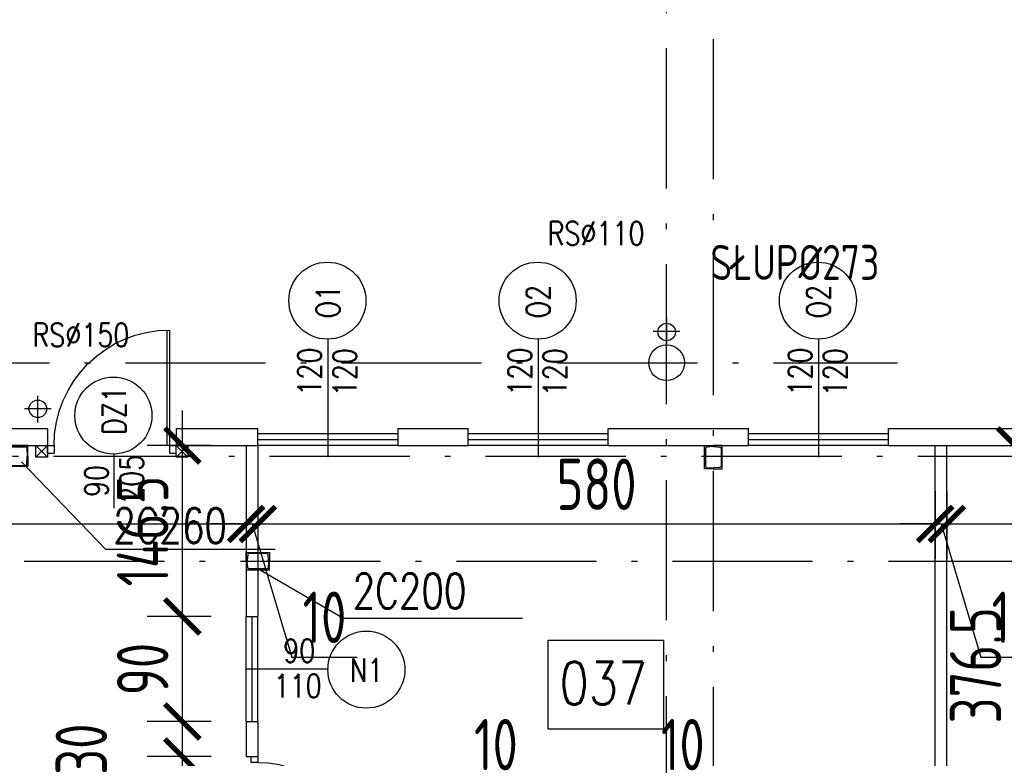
# Model space of a CAD drawing. Extents: x 153948 to 285449, y -89387 to -60195.
# Tile 59 of 101: x 254166 to 255010, y -75099 to -74466. Entities that reach past the tile are written whole.
import ezdxf
from ezdxf.enums import TextEntityAlignment as Align

# ---------------------------------------------------------------- set-up
doc = ezdxf.new("R2010")
doc.units = 0
doc.header["$LTSCALE"] = 100
doc.header["$MEASUREMENT"] = 0
doc.header["$PDMODE"] = 1
doc.linetypes.add('ACAD_ISO10W100', pattern=[18.5, 12, -3, 0.5, -3])
doc.layers.get('0').update_dxf_attribs({"linetype": 'CONTINUOUS'})
doc.layers.get('DEFPOINTS').update_dxf_attribs({"linetype": 'CONTINUOUS'})
for name, color, linetype in [('1', 2, 'CONTINUOUS'), ('ALUMINIUM', 5, 'CONTINUOUS'), ('DRZWI', 5, 'CONTINUOUS'), ('K-STA', 2, 'CONTINUOUS'), ('OKNA', 5, 'CONTINUOUS'), ('OPIS-POM', 2, 'CONTINUOUS'), ('OSIE', 8, 'ACAD_ISO10W100'), ('PANELE', 3, 'CONTINUOUS'), ('R-----OP', 2, 'CONTINUOUS'), ('RYNNY', 2, 'CONTINUOUS'), ('SCIANY-GK', 11, 'CONTINUOUS'), ('TEXT', 11, 'CONTINUOUS'), ('WYMIARY', 1, 'CONTINUOUS')]:
    doc.layers.add(name, color=color, linetype=linetype)
doc.styles.add('DYBY-NORMALNY-0-8-N', font='ROMANS.SHX', dxfattribs={"width": 0.8})
doc.styles.add('STYLE2', font='isocp.shx', dxfattribs={"width": 0.8})
doc.styles.add('TXT3', font='SIMPLEX.SHX', dxfattribs={"width": 0.75, "height": 40})
doc.dimstyles.new('KRESKI_100', dxfattribs={"dimscale": 20, "dimtxt": 2.2, "dimasz": 1.5, "dimexe": 1.5, "dimexo": 1.5, "dimgap": 0.6, "dimtad": 1, "dimdec": 1, "dimrnd": 0.5, "dimdsep": 46, "dimtxsty": 'STYLE2', "dimblk1": 'ARCHTICK', "dimblk2": 'ARCHTICK', "dimsah": 1, "dimcen": 2.5, "dimdle": 1.5, "dimclrd": 10, "dimclre": 10, "dimclrt": 15, "dimadec": 0, "dimazin": 0, "dimtfac": 1, "dimtdec": 1, "dimtmove": 1, "dimatfit": 3, "dimldrblk": 'ARCHTICK', "dimfxl": 1.5, "dimfxlon": 1, "dimtolj": 1, "dimtzin": 0, "dimarcsym": 0})

# ---------------------------------------------------------------- blocks, each defined once
blk = doc.blocks.new('SC260X2')
at = {"layer": '1'}
for points in [[(-13, 9), (-13, 0), (-12.4, 0), (-12.08, 6.99, -0.401015), (-11.08, 7.95), (11.08, 7.95, -0.401015), (12.08, 6.99), (12.4, 0), (13, 0), (13, 9)], [(-13, -9), (-13, 0), (-12.4, 0), (-12.08, -6.99, 0.401015), (-11.08, -7.95), (11.08, -7.95, 0.401015), (12.08, -6.99), (12.4, 0), (13, 0), (13, -9)]]:
    blk.add_lwpolyline(points, format="xyb", close=True, dxfattribs=at)
blk = doc.blocks.new('SC200X2')
at = {"layer": '1'}
for points in [[(-10, 7.5), (-10, 0), (-9.7, 0, 0.391021), (-9.11, 0.55), (-8.71, 5.56, -0.391021), (-7.56, 6.62), (7.56, 6.62, -0.391021), (8.71, 5.56), (9.11, 0.55, 0.391021), (9.7, 0), (10, 0), (10, 7.5)], [(-10, -7.5), (-10, 0), (-9.7, 0, -0.391021), (-9.11, -0.55), (-8.71, -5.56, 0.391021), (-7.56, -6.62), (7.56, -6.62, 0.391021), (8.71, -5.56), (9.11, -0.55, -0.391021), (9.7, 0), (10, 0), (10, -7.5)]]:
    blk.add_lwpolyline(points, format="xyb", close=True, dxfattribs=at)
blk = doc.blocks.new('D110')
at = {"layer": 'ALUMINIUM'}
for p, q in [((0, 0), (5.5, 0)), ((0, 0), (0, -6.6)), ((5.5, -6.55), (5.5, 0)), ((104.52, 0.05), (104.52, -6.55)), ((104.52, 0.05), (110.02, 0.05)), ((110.02, 0.05), (110.02, -6.55)), ((0, -6.6), (5.5, -6.6)), ((104.52, -6.55), (102.3, -6.55)), ((102.3, -6.55), (102.3, -105.53)), ((104.5, -6.55), (104.5, -105.55)), ((104.52, -6.55), (110.02, -6.55))]:
    blk.add_line(p, q, dxfattribs=at)
blk.add_arc((104.5, -6.55), 99, 180, 270, dxfattribs=at)
blk = doc.blocks.new('O120')
at = {"layer": 'OKNA', "ltscale": 0.1}
for p, q in [((0, 10), (120, 10)), ((0, 10), (0, 0)), ((120, 10), (120, 0)), ((0, 5), (120, 5)), ((0, 0), (120, 0))]:
    blk.add_line(p, q, dxfattribs=at)
blk = doc.blocks.new('D100')
at = {"layer": 'ALUMINIUM'}
for p, q in [((0, 0), (0, -6)), ((0, 0), (5, 0)), ((5, -5.96), (5, 0)), ((95.02, 0.04), (100.02, 0.04)), ((95.02, 0.04), (95.02, -5.96)), ((100.02, 0.04), (100.02, -5.96)), ((0, -6), (5, -6)), ((93, -5.96), (93, -95.93)), ((95.02, -5.96), (93, -5.96)), ((95, -5.96), (95, -95.96)), ((95.02, -5.96), (100.02, -5.96))]:
    blk.add_line(p, q, dxfattribs=at)
blk.add_arc((95, -5.96), 90, 180, 270, dxfattribs=at)
blk = doc.blocks.new('_ARCHTICK')
at = {"color": 0, "linetype": 'ByBlock', "const_width": 0.15}
blk.add_lwpolyline([(-0.5, -0.5), (0.5, 0.5)], dxfattribs=at)
blk = doc.blocks.new('*D81')
at = {"layer": 'DEFPOINTS', "color": 0, "ltscale": 0.1, "transparency": 16777216}
for p in [(260307.9, -71946.96), (248692.9, -74816.05), (260307.9, -74816.05)]:
    blk.add_point(p, dxfattribs=at)
at = {"layer": 'WYMIARY', "color": 10, "lineweight": -2, "ltscale": 0.1, "transparency": 16777216}
for p, q in [((248692.9, -71976.96), (248692.9, -71916.96)), ((260307.9, -71976.96), (260307.9, -71916.96)), ((248662.9, -71946.96), (260337.9, -71946.96))]:
    blk.add_line(p, q, dxfattribs=at)
at = {"layer": 'WYMIARY', "color": 10, "lineweight": -2, "ltscale": 0.1, "transparency": 16777216, "xscale": 30, "yscale": 30, "zscale": 30, "rotation": 180}
blk.add_blockref('_ARCHTICK', (248692.9, -71946.96), dxfattribs=at)
at = {"layer": 'WYMIARY', "color": 10, "lineweight": -2, "ltscale": 0.1, "transparency": 16777216, "xscale": 30, "yscale": 30, "zscale": 30}
blk.add_blockref('_ARCHTICK', (260307.9, -71946.96), dxfattribs=at)
at = {"layer": 'WYMIARY', "color": 15, "ltscale": 0.1, "transparency": 16777216, "insert": (254500.4, -71912.96), "char_height": 44, "attachment_point": 5, "style": 'STYLE2'}
blk.add_mtext('\\A1;11615', dxfattribs=at)
blk = doc.blocks.new('*D86')
at = {"layer": 'DEFPOINTS', "color": 0, "ltscale": 0.1, "transparency": 16777216}
for p in [(254550.4, -72026.96), (254550.4, -72106.96), (254670.4, -74816.05)]:
    blk.add_point(p, dxfattribs=at)
at = {"layer": 'WYMIARY', "color": 10, "lineweight": -2, "ltscale": 0.1, "transparency": 16777216}
for p, q in [((254550.4, -72056.96), (254550.4, -71996.96)), ((254670.4, -72056.96), (254670.4, -71996.96)), ((254700.4, -72026.96), (254520.4, -72026.96))]:
    blk.add_line(p, q, dxfattribs=at)
at = {"layer": 'WYMIARY', "color": 10, "lineweight": -2, "ltscale": 0.1, "transparency": 16777216, "xscale": 30, "yscale": 30, "zscale": 30, "rotation": 180}
blk.add_blockref('_ARCHTICK', (254550.4, -72026.96), dxfattribs=at)
at = {"layer": 'WYMIARY', "color": 10, "lineweight": -2, "ltscale": 0.1, "transparency": 16777216, "xscale": 30, "yscale": 30, "zscale": 30}
blk.add_blockref('_ARCHTICK', (254670.4, -72026.96), dxfattribs=at)
at = {"layer": 'WYMIARY', "color": 15, "ltscale": 0.1, "transparency": 16777216, "insert": (254610.4, -71992.95), "char_height": 44, "attachment_point": 5, "style": 'STYLE2'}
blk.add_mtext('\\A1;120', dxfattribs=at)
blk = doc.blocks.new('*D91')
at = {"layer": 'DEFPOINTS', "color": 0, "ltscale": 0.1, "transparency": 16777216}
for p in [(254020.4, -72026.96), (254020.4, -72106.96), (254190.4, -74816.05)]:
    blk.add_point(p, dxfattribs=at)
at = {"layer": 'WYMIARY', "color": 10, "lineweight": -2, "ltscale": 0.1, "transparency": 16777216}
for p, q in [((254020.4, -72056.96), (254020.4, -71996.96)), ((254190.4, -72056.96), (254190.4, -71996.96)), ((254220.4, -72026.96), (253990.4, -72026.96))]:
    blk.add_line(p, q, dxfattribs=at)
at = {"layer": 'WYMIARY', "color": 10, "lineweight": -2, "ltscale": 0.1, "transparency": 16777216, "xscale": 30, "yscale": 30, "zscale": 30, "rotation": 180}
blk.add_blockref('_ARCHTICK', (254020.4, -72026.96), dxfattribs=at)
at = {"layer": 'WYMIARY', "color": 10, "lineweight": -2, "ltscale": 0.1, "transparency": 16777216, "xscale": 30, "yscale": 30, "zscale": 30}
blk.add_blockref('_ARCHTICK', (254190.4, -72026.96), dxfattribs=at)
at = {"layer": 'WYMIARY', "color": 15, "ltscale": 0.1, "transparency": 16777216, "insert": (254105.4, -71992.96), "char_height": 44, "attachment_point": 5, "style": 'STYLE2'}
blk.add_mtext('\\A1;170', dxfattribs=at)
blk = doc.blocks.new('*D145')
at = {"layer": 'DEFPOINTS', "color": 0, "ltscale": 0.1, "transparency": 16777216}
for p in [(252770.4, -74839.55), (254360.4, -74839.55), (254360.4, -74897.7)]:
    blk.add_point(p, dxfattribs=at)
at = {"layer": 'WYMIARY', "color": 10, "lineweight": -2, "ltscale": 0.1, "transparency": 16777216}
for p, q in [((252770.4, -74869.55), (252770.4, -74927.7)), ((254360.4, -74869.55), (254360.4, -74927.7)), ((252740.4, -74897.7), (254390.4, -74897.7))]:
    blk.add_line(p, q, dxfattribs=at)
at = {"layer": 'WYMIARY', "color": 10, "lineweight": -2, "ltscale": 0.1, "transparency": 16777216, "xscale": 30, "yscale": 30, "zscale": 30, "rotation": 180}
blk.add_blockref('_ARCHTICK', (252770.4, -74897.7), dxfattribs=at)
at = {"layer": 'WYMIARY', "color": 10, "lineweight": -2, "ltscale": 0.1, "transparency": 16777216, "xscale": 30, "yscale": 30, "zscale": 30}
blk.add_blockref('_ARCHTICK', (254360.4, -74897.7), dxfattribs=at)
at = {"layer": 'WYMIARY', "color": 15, "ltscale": 0.1, "transparency": 16777216, "insert": (253488.69, -74838.2), "char_height": 44, "attachment_point": 5, "style": 'STYLE2'}
blk.add_mtext('\\A1;1590', dxfattribs=at)
blk = doc.blocks.new('*D146')
at = {"layer": 'DEFPOINTS', "color": 0, "ltscale": 0.1, "transparency": 16777216}
for p in [(254360.4, -74839.55), (254370.4, -74839.55), (254370.4, -74897.7)]:
    blk.add_point(p, dxfattribs=at)
at = {"layer": 'WYMIARY', "color": 10, "lineweight": -2, "ltscale": 0.1, "transparency": 16777216}
for p, q in [((254360.4, -74869.55), (254360.4, -74927.7)), ((254370.4, -74869.55), (254370.4, -74927.7)), ((254360.4, -74897.7), (254330.4, -74897.7)), ((254360.4, -74897.7), (254370.4, -74897.7)), ((254360.4, -74897.7), (254370.4, -74897.7)), ((254365.4, -74897.7), (254399.6, -75011.7)), ((254370.4, -74897.7), (254400.4, -74897.7)), ((254399.6, -75011.7), (254455.31, -75011.7))]:
    blk.add_line(p, q, dxfattribs=at)
at = {"layer": 'WYMIARY', "color": 10, "lineweight": -2, "ltscale": 0.1, "transparency": 16777216, "xscale": 30, "yscale": 30, "zscale": 30}
blk.add_blockref('_ARCHTICK', (254360.4, -74897.7), dxfattribs=at)
at = {"layer": 'WYMIARY', "color": 10, "lineweight": -2, "ltscale": 0.1, "transparency": 16777216, "xscale": 30, "yscale": 30, "zscale": 30, "rotation": 180}
blk.add_blockref('_ARCHTICK', (254370.4, -74897.7), dxfattribs=at)
at = {"layer": 'WYMIARY', "color": 15, "ltscale": 0.1, "transparency": 16777216, "insert": (254427.46, -74977.7), "char_height": 44, "attachment_point": 5, "style": 'STYLE2'}
blk.add_mtext('\\A1;10', dxfattribs=at)
blk = doc.blocks.new('*D147')
at = {"layer": 'DEFPOINTS', "color": 0, "ltscale": 0.1, "transparency": 16777216}
for p in [(254370.4, -74839.55), (254950.4, -74839.55), (254950.4, -74897.7)]:
    blk.add_point(p, dxfattribs=at)
at = {"layer": 'WYMIARY', "color": 10, "lineweight": -2, "ltscale": 0.1, "transparency": 16777216}
for p, q in [((254370.4, -74869.55), (254370.4, -74927.7)), ((254950.4, -74869.55), (254950.4, -74927.7)), ((254340.4, -74897.7), (254980.4, -74897.7))]:
    blk.add_line(p, q, dxfattribs=at)
at = {"layer": 'WYMIARY', "color": 10, "lineweight": -2, "ltscale": 0.1, "transparency": 16777216, "xscale": 30, "yscale": 30, "zscale": 30, "rotation": 180}
blk.add_blockref('_ARCHTICK', (254370.4, -74897.7), dxfattribs=at)
at = {"layer": 'WYMIARY', "color": 10, "lineweight": -2, "ltscale": 0.1, "transparency": 16777216, "xscale": 30, "yscale": 30, "zscale": 30}
blk.add_blockref('_ARCHTICK', (254950.4, -74897.7), dxfattribs=at)
at = {"layer": 'WYMIARY', "color": 15, "ltscale": 0.1, "transparency": 16777216, "insert": (254660.4, -74863.7), "char_height": 44, "attachment_point": 5, "style": 'STYLE2'}
blk.add_mtext('\\A1;580', dxfattribs=at)
blk = doc.blocks.new('*D148')
at = {"layer": 'DEFPOINTS', "color": 0, "ltscale": 0.1, "transparency": 16777216}
for p in [(254950.4, -74839.55), (254960.4, -74839.55), (254960.4, -74897.7)]:
    blk.add_point(p, dxfattribs=at)
at = {"layer": 'WYMIARY', "color": 10, "lineweight": -2, "ltscale": 0.1, "transparency": 16777216}
for p, q in [((254950.4, -74869.55), (254950.4, -74927.7)), ((254960.4, -74869.55), (254960.4, -74927.7)), ((254950.4, -74897.7), (254920.4, -74897.7)), ((254950.4, -74897.7), (254960.4, -74897.7)), ((254950.4, -74897.7), (254960.4, -74897.7)), ((254955.4, -74897.7), (254989.6, -75011.7)), ((254960.4, -74897.7), (254990.4, -74897.7)), ((254989.6, -75011.7), (255045.31, -75011.7))]:
    blk.add_line(p, q, dxfattribs=at)
at = {"layer": 'WYMIARY', "color": 10, "lineweight": -2, "ltscale": 0.1, "transparency": 16777216, "xscale": 30, "yscale": 30, "zscale": 30}
blk.add_blockref('_ARCHTICK', (254950.4, -74897.7), dxfattribs=at)
at = {"layer": 'WYMIARY', "color": 10, "lineweight": -2, "ltscale": 0.1, "transparency": 16777216, "xscale": 30, "yscale": 30, "zscale": 30, "rotation": 180}
blk.add_blockref('_ARCHTICK', (254960.4, -74897.7), dxfattribs=at)
at = {"layer": 'WYMIARY', "color": 15, "ltscale": 0.1, "transparency": 16777216, "insert": (255017.46, -74977.7), "char_height": 44, "attachment_point": 5, "style": 'STYLE2'}
blk.add_mtext('\\A1;10', dxfattribs=at)
blk = doc.blocks.new('*D149')
at = {"layer": 'DEFPOINTS', "color": 0, "ltscale": 0.1, "transparency": 16777216}
for p in [(254960.4, -74839.55), (255220.4, -74839.55), (255220.4, -74897.7)]:
    blk.add_point(p, dxfattribs=at)
at = {"layer": 'WYMIARY', "color": 10, "lineweight": -2, "ltscale": 0.1, "transparency": 16777216}
for p, q in [((254960.4, -74869.55), (254960.4, -74927.7)), ((255220.4, -74869.55), (255220.4, -74927.7)), ((254930.4, -74897.7), (255250.4, -74897.7))]:
    blk.add_line(p, q, dxfattribs=at)
at = {"layer": 'WYMIARY', "color": 10, "lineweight": -2, "ltscale": 0.1, "transparency": 16777216, "xscale": 30, "yscale": 30, "zscale": 30, "rotation": 180}
blk.add_blockref('_ARCHTICK', (254960.4, -74897.7), dxfattribs=at)
at = {"layer": 'WYMIARY', "color": 10, "lineweight": -2, "ltscale": 0.1, "transparency": 16777216, "xscale": 30, "yscale": 30, "zscale": 30}
blk.add_blockref('_ARCHTICK', (255220.4, -74897.7), dxfattribs=at)
at = {"layer": 'WYMIARY', "color": 15, "ltscale": 0.1, "transparency": 16777216, "insert": (255090.4, -74863.7), "char_height": 44, "attachment_point": 5, "style": 'STYLE2'}
blk.add_mtext('\\A1;260', dxfattribs=at)
blk = doc.blocks.new('*D188')
at = {"layer": 'DEFPOINTS', "color": 0, "ltscale": 0.1, "transparency": 16777216}
for p in [(254530.4, -75190.81), (254520.4, -75217.05), (254530.4, -75217.05)]:
    blk.add_point(p, dxfattribs=at)
at = {"layer": 'WYMIARY', "color": 10, "lineweight": -2, "ltscale": 0.1, "transparency": 16777216}
for p, q in [((254525.4, -75190.81), (254546.4, -75120.81)), ((254546.4, -75120.81), (254602.11, -75120.81)), ((254520.4, -75190.81), (254520.4, -75160.81)), ((254530.4, -75190.81), (254530.4, -75160.81)), ((254520.4, -75190.81), (254490.4, -75190.81)), ((254520.4, -75190.81), (254530.4, -75190.81)), ((254520.4, -75190.81), (254530.4, -75190.81)), ((254530.4, -75190.81), (254560.4, -75190.81))]:
    blk.add_line(p, q, dxfattribs=at)
at = {"layer": 'WYMIARY', "color": 10, "lineweight": -2, "ltscale": 0.1, "transparency": 16777216, "xscale": 30, "yscale": 30, "zscale": 30}
blk.add_blockref('_ARCHTICK', (254520.4, -75190.81), dxfattribs=at)
at = {"layer": 'WYMIARY', "color": 10, "lineweight": -2, "ltscale": 0.1, "transparency": 16777216, "xscale": 30, "yscale": 30, "zscale": 30, "rotation": 180}
blk.add_blockref('_ARCHTICK', (254530.4, -75190.81), dxfattribs=at)
at = {"layer": 'WYMIARY', "color": 15, "ltscale": 0.1, "transparency": 16777216, "insert": (254574.26, -75086.81), "char_height": 44, "attachment_point": 5, "style": 'STYLE2'}
blk.add_mtext('\\A1;10', dxfattribs=at)
blk = doc.blocks.new('*D190')
at = {"layer": 'DEFPOINTS', "color": 0, "ltscale": 0.1, "transparency": 16777216}
for p in [(254690.4, -75190.81), (254680.4, -75217.05), (254690.4, -75217.05)]:
    blk.add_point(p, dxfattribs=at)
at = {"layer": 'WYMIARY', "color": 10, "lineweight": -2, "ltscale": 0.1, "transparency": 16777216}
for p, q in [((254685.4, -75190.81), (254706.4, -75120.81)), ((254706.4, -75120.81), (254762.11, -75120.81)), ((254680.4, -75190.81), (254680.4, -75160.81)), ((254690.4, -75190.81), (254690.4, -75160.81)), ((254680.4, -75190.81), (254650.4, -75190.81)), ((254680.4, -75190.81), (254690.4, -75190.81)), ((254680.4, -75190.81), (254690.4, -75190.81)), ((254690.4, -75190.81), (254720.4, -75190.81))]:
    blk.add_line(p, q, dxfattribs=at)
at = {"layer": 'WYMIARY', "color": 10, "lineweight": -2, "ltscale": 0.1, "transparency": 16777216, "xscale": 30, "yscale": 30, "zscale": 30}
blk.add_blockref('_ARCHTICK', (254680.4, -75190.81), dxfattribs=at)
at = {"layer": 'WYMIARY', "color": 10, "lineweight": -2, "ltscale": 0.1, "transparency": 16777216, "xscale": 30, "yscale": 30, "zscale": 30, "rotation": 180}
blk.add_blockref('_ARCHTICK', (254690.4, -75190.81), dxfattribs=at)
at = {"layer": 'WYMIARY', "color": 15, "ltscale": 0.1, "transparency": 16777216, "insert": (254734.26, -75086.81), "char_height": 44, "attachment_point": 5, "style": 'STYLE2'}
blk.add_mtext('\\A1;10', dxfattribs=at)
blk = doc.blocks.new('*D193')
at = {"layer": 'DEFPOINTS', "color": 0, "ltscale": 0.1, "transparency": 16777216}
for p in [(254305.75, -75097), (254360.4, -75097), (254360.4, -75197.05)]:
    blk.add_point(p, dxfattribs=at)
at = {"layer": 'WYMIARY', "color": 10, "lineweight": -2, "ltscale": 0.1, "transparency": 16777216}
for p, q in [((254305.75, -75227.05), (254305.75, -75067)), ((254330.4, -75097), (254275.75, -75097)), ((254330.4, -75197.05), (254275.75, -75197.05))]:
    blk.add_line(p, q, dxfattribs=at)
at = {"layer": 'WYMIARY', "color": 10, "lineweight": -2, "ltscale": 0.1, "transparency": 16777216, "xscale": 30, "yscale": 30, "zscale": 30}
for p, rotation in [((254305.75, -75097), 90), ((254305.75, -75197.05), 270)]:
    blk.add_blockref('_ARCHTICK', p, dxfattribs=dict(at, rotation=rotation))
at = {"layer": 'WYMIARY', "color": 15, "ltscale": 0.1, "transparency": 16777216, "insert": (254271.75, -75147.02), "char_height": 44, "attachment_point": 5, "rotation": 90, "style": 'STYLE2'}
blk.add_mtext('\\A1;100', dxfattribs=at)
blk = doc.blocks.new('*D194')
at = {"layer": 'DEFPOINTS', "color": 0, "ltscale": 0.1, "transparency": 16777216}
for p in [(254305.75, -75067.05), (254360.4, -75067.05), (254360.4, -75097)]:
    blk.add_point(p, dxfattribs=at)
at = {"layer": 'WYMIARY', "color": 10, "lineweight": -2, "ltscale": 0.1, "transparency": 16777216}
for p, q in [((254305.75, -75127), (254305.75, -75037.05)), ((254330.4, -75067.05), (254275.75, -75067.05)), ((254330.4, -75097), (254275.75, -75097))]:
    blk.add_line(p, q, dxfattribs=at)
at = {"layer": 'WYMIARY', "color": 10, "lineweight": -2, "ltscale": 0.1, "transparency": 16777216, "xscale": 30, "yscale": 30, "zscale": 30}
for p, rotation in [((254305.75, -75067.05), 90), ((254305.75, -75097), 270)]:
    blk.add_blockref('_ARCHTICK', p, dxfattribs=dict(at, rotation=rotation))
at = {"layer": 'WYMIARY', "color": 15, "ltscale": 0.1, "transparency": 16777216, "insert": (254219.25, -75090.67), "char_height": 44, "attachment_point": 5, "rotation": 90, "style": 'STYLE2'}
blk.add_mtext('\\A1;30', dxfattribs=at)
blk = doc.blocks.new('*D195')
at = {"layer": 'DEFPOINTS', "color": 0, "ltscale": 0.1, "transparency": 16777216}
for p in [(254305.75, -74977.05), (254360.4, -74977.05), (254360.4, -75067.05)]:
    blk.add_point(p, dxfattribs=at)
at = {"layer": 'WYMIARY', "color": 10, "lineweight": -2, "ltscale": 0.1, "transparency": 16777216}
for p, q in [((254305.75, -75097.05), (254305.75, -74947.05)), ((254330.4, -74977.05), (254275.75, -74977.05)), ((254330.4, -75067.05), (254275.75, -75067.05))]:
    blk.add_line(p, q, dxfattribs=at)
at = {"layer": 'WYMIARY', "color": 10, "lineweight": -2, "ltscale": 0.1, "transparency": 16777216, "xscale": 30, "yscale": 30, "zscale": 30}
for p, rotation in [((254305.75, -74977.05), 90), ((254305.75, -75067.05), 270)]:
    blk.add_blockref('_ARCHTICK', p, dxfattribs=dict(at, rotation=rotation))
at = {"layer": 'WYMIARY', "color": 15, "ltscale": 0.1, "transparency": 16777216, "insert": (254271.75, -75022.05), "char_height": 44, "attachment_point": 5, "rotation": 90, "style": 'STYLE2'}
blk.add_mtext('\\A1;90', dxfattribs=at)
blk = doc.blocks.new('*D196')
at = {"layer": 'DEFPOINTS', "color": 0, "ltscale": 0.1, "transparency": 16777216}
for p in [(254305.75, -74830.55), (254360.4, -74830.55), (254360.4, -74977.05)]:
    blk.add_point(p, dxfattribs=at)
at = {"layer": 'WYMIARY', "color": 10, "lineweight": -2, "ltscale": 0.1, "transparency": 16777216}
for p, q in [((254305.75, -75007.05), (254305.75, -74800.55)), ((254330.4, -74830.55), (254275.75, -74830.55)), ((254330.4, -74977.05), (254275.75, -74977.05))]:
    blk.add_line(p, q, dxfattribs=at)
at = {"layer": 'WYMIARY', "color": 10, "lineweight": -2, "ltscale": 0.1, "transparency": 16777216, "xscale": 30, "yscale": 30, "zscale": 30}
for p, rotation in [((254305.75, -74830.55), 90), ((254305.75, -74977.05), 270)]:
    blk.add_blockref('_ARCHTICK', p, dxfattribs=dict(at, rotation=rotation))
at = {"layer": 'WYMIARY', "color": 15, "ltscale": 0.1, "transparency": 16777216, "insert": (254271.75, -74903.8), "char_height": 44, "attachment_point": 5, "rotation": 90, "style": 'STYLE2'}
blk.add_mtext('\\A1;146.5', dxfattribs=at)
blk = doc.blocks.new('*D200')
at = {"layer": 'DEFPOINTS', "color": 0, "ltscale": 0.1, "transparency": 16777216}
for p in [(254960.4, -74830.55), (254950.4, -75207.05), (255018.96, -75207.05)]:
    blk.add_point(p, dxfattribs=at)
at = {"layer": 'WYMIARY', "color": 10, "lineweight": -2, "ltscale": 0.1, "transparency": 16777216}
for p, q in [((255018.96, -74800.55), (255018.96, -75237.05)), ((254990.4, -74830.55), (255048.96, -74830.55)), ((254988.96, -75207.05), (255048.96, -75207.05))]:
    blk.add_line(p, q, dxfattribs=at)
at = {"layer": 'WYMIARY', "color": 10, "lineweight": -2, "ltscale": 0.1, "transparency": 16777216, "xscale": 30, "yscale": 30, "zscale": 30}
for p, rotation in [((255018.96, -74830.55), 90), ((255018.96, -75207.05), 270)]:
    blk.add_blockref('_ARCHTICK', p, dxfattribs=dict(at, rotation=rotation))
at = {"layer": 'WYMIARY', "color": 15, "ltscale": 0.1, "transparency": 16777216, "insert": (254984.96, -75018.8), "char_height": 44, "attachment_point": 5, "rotation": 90, "style": 'STYLE2'}
blk.add_mtext('\\A1;376.5', dxfattribs=at)

msp = doc.modelspace()

# ---------------------------------------------------------------- linework, layer by layer
at = {"layer": 'ALUMINIUM', "ltscale": 0.1}
for p, q in [((254360.4, -75067.05), (254360.4, -74977.05)), ((254360.4, -74977.05), (254370.43, -74977.05)), ((254365.4, -75067.05), (254365.4, -74977.05)), ((254370.4, -75067.05), (254370.4, -74977.05)), ((254360.4, -75067.05), (254370.4, -75067.05))]:
    msp.add_line(p, q, dxfattribs=at)
at = {"layer": 'K-STA', "ltscale": 0.1}
for p, q in [((254190.35, -74840.45), (254180.35, -74830.45)), ((254190.35, -74830.45), (254180.35, -74840.45)), ((254310.38, -74830.5), (254300.38, -74840.5)), ((254310.38, -74840.5), (254300.38, -74830.5))]:
    msp.add_line(p, q, dxfattribs=at)
at = {"layer": 'K-STA'}
for points in [[(254190.35, -74840.45), (254180.35, -74840.45), (254180.35, -74830.45), (254190.35, -74830.45)], [(254310.38, -74840.5), (254300.38, -74840.5), (254300.38, -74830.5), (254310.38, -74830.5)]]:
    msp.add_lwpolyline(points, close=True, dxfattribs=at)
msp.add_circle((254720.4, -74759.55), 15.3, dxfattribs=at)
at = {"layer": 'OPIS-POM'}
msp.add_lwpolyline([(254619.12, -74997.29), (254717.79, -74997.29), (254717.79, -75073.61), (254619.12, -75073.61)], close=True, dxfattribs=at)
at = {"layer": 'OSIE', "ltscale": 0.1}
for p, q in [((254720.4, -75165.16), (254720.4, -72442.49)), ((254760.4, -74482.32), (254760.4, -75469.12)), ((254720.4, -74721.45), (254720.4, -74744.25)), ((254731.8, -74732.85), (254709.01, -74732.85)), ((252036.95, -74759.55), (254918.21, -74759.55)), ((254182.04, -74810.79), (254182.04, -74787.99)), ((254170.64, -74798.89), (254193.43, -74798.89)), ((247720.4, -74839.55), (263229.19, -74839.55)), ((254170.4, -74929.55), (255405.4, -74929.55))]:
    msp.add_line(p, q, dxfattribs=at)
at = {"layer": 'PANELE', "ltscale": 0.5}
for p, q in [((254020.4, -74816.05), (254190.4, -74816.05)), ((254300.4, -74816.05), (254370.4, -74816.05)), ((254490.4, -74816.05), (254550.4, -74816.05)), ((254670.4, -74816.05), (254790.4, -74816.05)), ((254910.4, -74816.05), (259587.9, -74816.05)), ((254020.4, -74830.55), (254190.4, -74830.55)), ((254300.4, -74830.55), (254370.4, -74830.55)), ((254490.4, -74830.55), (254550.4, -74830.55)), ((254670.4, -74830.55), (254790.4, -74830.55)), ((254910.4, -74830.55), (259547.4, -74830.55))]:
    msp.add_line(p, q, dxfattribs=at)
at = {"layer": 'PANELE', "ltscale": 0.1}
for p, q in [((254190.4, -74816.05), (254190.4, -74830.55)), ((254300.4, -74816.05), (254300.4, -74830.55)), ((254370.4, -74830.55), (254370.4, -74816.05)), ((254490.4, -74830.55), (254490.4, -74816.05)), ((254550.4, -74830.55), (254550.4, -74816.05)), ((254670.4, -74830.55), (254670.4, -74816.05)), ((254790.4, -74830.55), (254790.4, -74816.05)), ((254910.4, -74830.55), (254910.4, -74816.05))]:
    msp.add_line(p, q, dxfattribs=at)
at = {"layer": 'R-----OP'}
for points in [[(254430.4, -74738.89), (254430.4, -74840.55)], [(254610.4, -74738.89), (254610.4, -74840.55)], [(254850.4, -74738.89), (254850.4, -74840.55)], [(254247.16, -74837.23), (254247.16, -74884.08)], [(254430.82, -75022.05), (254360.4, -75022.05)]]:
    msp.add_lwpolyline(points, dxfattribs=at)
for centre in [(254429.93, -74706.39), (254609.93, -74706.39), (254849.93, -74706.39), (254246.68, -74804.8), (254463.31, -75022.52)]:
    msp.add_circle(centre, 33, dxfattribs=at)
at = {"layer": 'RYNNY', "ltscale": 0.1}
for centre in [(254720.4, -74733.21), (254182.04, -74799.02)]:
    msp.add_circle(centre, 7.5, dxfattribs=at)
at = {"layer": 'SCIANY-GK', "ltscale": 0.1}
for p, q in [((254360.4, -74830.55), (254360.4, -74977.05)), ((254370.4, -74830.55), (254370.4, -74977.05)), ((254950.4, -75527.05), (254950.4, -74830.55)), ((254960.4, -75527.05), (254960.4, -74830.55)), ((254360.4, -74977.05), (254370.4, -74977.05)), ((254360.4, -75067.05), (254370.4, -75067.05)), ((254360.4, -75067.05), (254360.4, -75097.05)), ((254370.4, -75067.05), (254370.4, -75097.05)), ((254360.4, -75097), (254370.4, -75097))]:
    msp.add_line(p, q, dxfattribs=at)
at = {"layer": 'TEXT'}
for p, q in [((254240.13, -74919.58), (254167.9, -74844.55)), ((254385.25, -74919.58), (254240.13, -74919.58)), ((254443.29, -74978.38), (254370.4, -74936.17)), ((254443.29, -74978.38), (254597.11, -74978.38))]:
    msp.add_line(p, q, dxfattribs=at)

# ---------------------------------------------------------------- block references
at = {"layer": 'ALUMINIUM', "ltscale": 0.1, "xscale": -1, "rotation": 180}
msp.add_blockref('D110', (254190.38, -74837.1), dxfattribs=at)
at = {"layer": 'DRZWI', "ltscale": 0.12, "xscale": -1, "rotation": 90}
msp.add_blockref('D100', (254364.4, -75097), dxfattribs=at)
at = {"layer": 'K-STA', "ltscale": 0.5}
msp.add_blockref('SC260X2', (254160.4, -74839.55), dxfattribs=at)
for p, rotation in [((254760.4, -74840.55), 270), ((254370.4, -74929.55), 180)]:
    msp.add_blockref('SC200X2', p, dxfattribs=dict(at, rotation=rotation))
at = {"layer": 'OKNA', "ltscale": 0.1, "rotation": 180}
for p in [(254490.4, -74820.55), (254670.4, -74820.55), (254910.4, -74820.55)]:
    msp.add_blockref('O120', p, dxfattribs=at)

# ---------------------------------------------------------------- texts
at = {"layer": 'OPIS-POM', "style": 'DYBY-NORMALNY-0-8-N', "width": 0.8}
msp.add_text('037', height=36.562, dxfattribs=at).set_placement((254666.32, -75034.11), align=Align.MIDDLE)
at = {"layer": 'R-----OP', "color": 2, "style": 'DYBY-NORMALNY-0-8-N', "width": 0.8}
for s, p in [('RS%%c110', (254660.01, -74648.7)), ('RS%%c150', (254218.88, -74735.7))]:
    msp.add_text(s, height=20, dxfattribs=at).set_placement(p, align=Align.MIDDLE)
for s, p in [('O1', (254430.45, -74707.25)), ('O2', (254610.45, -74707.25)), ('O2', (254850.45, -74707.25)), ('DZ1', (254247.35, -74800.58))]:
    msp.add_text(s, height=20, rotation=90, dxfattribs=at).set_placement(p, align=Align.MIDDLE_CENTER)
for p in [(254424.68, -74787.73), (254454.78, -74788.27), (254604.68, -74787.73), (254634.78, -74788.27), (254844.68, -74787.73), (254874.78, -74788.27)]:
    msp.add_text('120', height=20, rotation=90, dxfattribs=at).set_placement(p)
for s, p in [('205', (254262.37, -74859.02)), ('90', (254232.16, -74860.86))]:
    msp.add_text(s, height=20, rotation=90, dxfattribs=at).set_placement(p, align=Align.MIDDLE)
for s, p in [('90', (254392.13, -75016.32)), ('110', (254383.92, -75046.42))]:
    msp.add_text(s, height=20, dxfattribs=at).set_placement(p)
msp.add_text('N1', height=20, dxfattribs=at).set_placement((254463.57, -75023.05), align=Align.MIDDLE_CENTER)
at = {"layer": 'TEXT', "style": 'TXT3', "width": 0.75}
for s, p in [('SŁUP%%c273', (254757.9, -74688.65)), ('2C260', (254246.55, -74914.15)), ('2C200', (254451.58, -74970.09))]:
    msp.add_text(s, height=30, dxfattribs=at).set_placement(p)

# ---------------------------------------------------------------- dimensions: what is measured, and where the dimension line sits
at = {"layer": 'WYMIARY', "ltscale": 0.1}
for base, p1, p2, picture, middle in [((260307.9, -71946.96), (248692.9, -74816.05), (260307.9, -74816.05), '*D81', (254500.4, -71912.96)), ((254020.4, -72026.96), (254190.4, -74816.05), (254020.4, -72106.96), '*D91', (254105.4, -71992.96)), ((254550.4, -72026.96), (254670.4, -74816.05), (254550.4, -72106.96), '*D86', (254610.4, -71992.95)), ((254370.4, -74897.7), (254360.4, -74839.55), (254370.4, -74839.55), '*D146', (254411.6, -74977.7)), ((254950.4, -74897.7), (254370.4, -74839.55), (254950.4, -74839.55), '*D147', (254660.4, -74863.7)), ((254960.4, -74897.7), (254950.4, -74839.55), (254960.4, -74839.55), '*D148', (255001.6, -74977.7)), ((255220.4, -74897.7), (254960.4, -74839.55), (255220.4, -74839.55), '*D149', (255090.4, -74863.7)), ((254530.4, -75190.81), (254520.4, -75217.05), (254530.4, -75217.05), '*D188', (254558.4, -75086.81)), ((254690.4, -75190.81), (254680.4, -75217.05), (254690.4, -75217.05), '*D190', (254718.4, -75086.81))]:
    dim = msp.add_linear_dim(base=base, p1=p1, p2=p2, dimstyle='KRESKI_100', dxfattribs=at)
    dim.commit()
    dim.dimension.update_dxf_attribs({"geometry": picture, "text_midpoint": middle})
for base, p1, p2, picture, middle in [((254305.75, -74830.55), (254360.4, -74977.05), (254360.4, -74830.55), '*D196', (254271.75, -74903.8)), ((255018.96, -75207.05), (254960.4, -74830.55), (254950.4, -75207.05), '*D200', (254984.96, -75018.8)), ((254305.75, -74977.05), (254360.4, -75067.05), (254360.4, -74977.05), '*D195', (254271.75, -75022.05)), ((254305.7486, -75097.0009), (254360.4035, -75197.0458), (254360.4035, -75097.0009), '*D193', (254271.7486, -75147.0233))]:
    dim = msp.add_linear_dim(base=base, p1=p1, p2=p2, angle=90, dimstyle='KRESKI_100', dxfattribs=at)
    dim.commit()
    dim.dimension.update_dxf_attribs({"geometry": picture, "text_midpoint": middle})
dim = msp.add_linear_dim(base=(254360.4, -74897.7), p1=(252770.4, -74839.55), p2=(254360.4, -74839.55), dimstyle='KRESKI_100', dxfattribs=at)
dim.commit()
dim.dimension.update_dxf_attribs({"geometry": '*D145', "text_midpoint": (253488.69, -74872.2), "dimtype": 160})
dim = msp.add_linear_dim(base=(254305.7486, -75067.0458), p1=(254360.4035, -75097.0009), p2=(254360.4035, -75067.0458), angle=90, dimstyle='KRESKI_100', dxfattribs=at)
dim.commit()
dim.dimension.update_dxf_attribs({"geometry": '*D194', "text_midpoint": (254253.2486, -75090.6689), "dimtype": 160})

doc.saveas('drawing.dxf')
